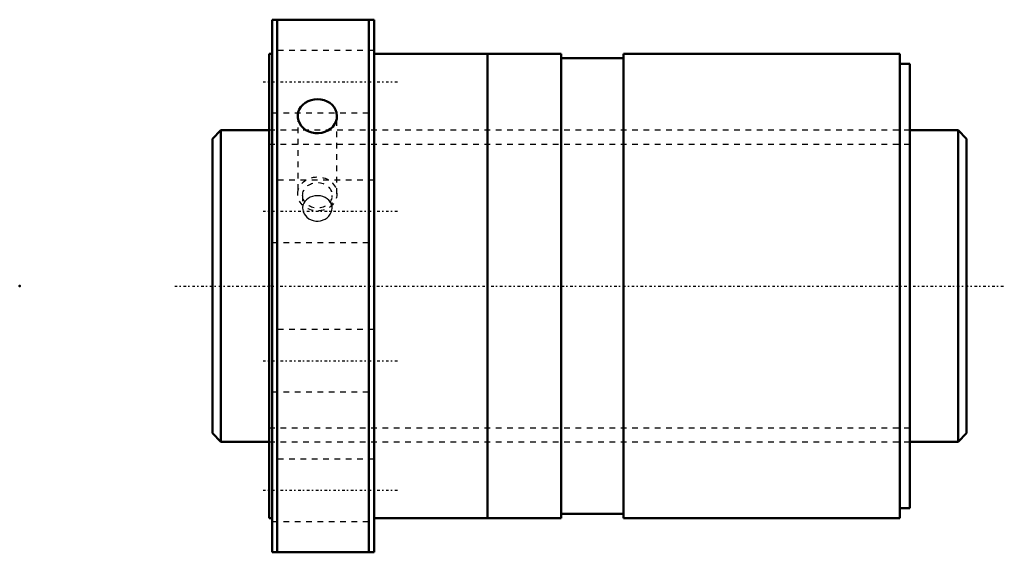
# Model space of a CAD drawing. Header units: millimetres. Extents: x -44 to 130, y -47 to 47.
import ezdxf

# ---------------------------------------------------------------- set-up
doc = ezdxf.new("R2010")
doc.units = ezdxf.units.MM
doc.linetypes.add('Center', pattern=[1.5, 0.45, -0.5, 0.05, -0.5])
doc.linetypes.add('Dashed', pattern=[2, 1, -1])
for name, color, linetype, lineweight in [('2d ConnectionPoints', 7, 'Continuous', 50), ('AM_0', 7, 'Continuous', 50), ('AM_5', 3, 'Continuous', 25), ('AM_7', 7, 'Center', 25), ('AM_9', 6, 'Dashed', 25)]:
    doc.layers.add(name, color=color, linetype=linetype, lineweight=lineweight)

# ---------------------------------------------------------------- blocks, each defined once
blk = doc.blocks.new('1_SDAN5510VAX_4_nut_0_in_SDAN5510VAX_4G0_133LC0_0G000__4')
at = {"layer": 'AM_0'}
for p, q in [((0.5, 47), (18.5, 47)), ((0.5, 47), (0.5, -47)), ((1.4, 47), (1.4, -47)), ((17.6, 47), (17.6, -47)), ((18.5, 47), (18.5, -47)), ((0, 41), (0, -41)), ((0.5, 41), (0, 41)), ((38.5, 41), (18.5, 41)), ((38.5, 41), (38.5, -41)), ((38.53, 40), (38.5, 40)), ((38.53, 41), (38.53, -41)), ((51.5, 41), (38.53, 41)), ((51.5, 41), (51.5, -41)), ((62.5, 40.18), (51.5, 40.18)), ((62.5, 41), (62.5, -41)), ((111.2, 41), (62.5, 41)), ((111.2, 41), (111.2, -41)), ((113, 39.2), (111.2, 39.2)), ((113, 39.2), (113, -39.2)), ((111.2, -39.2), (113, -39.2)), ((0, -41), (0.5, -41)), ((18.5, -41), (38.5, -41)), ((38.5, -40), (38.53, -40)), ((38.53, -41), (51.5, -41)), ((51.5, -40.18), (62.5, -40.18)), ((62.5, -41), (111.2, -41)), ((18.5, -47), (0.5, -47))]:
    blk.add_line(p, q, dxfattribs=at)
for points in [[(5.04, 30), (5.05, 30.18), (5.13, 30.68), (5.31, 31.15), (5.58, 31.59), (5.94, 31.99), (6.36, 32.32), (6.85, 32.59), (7.38, 32.79), (7.95, 32.91), (8.53, 32.95), (9.11, 32.9), (9.67, 32.77), (10.2, 32.57), (10.68, 32.3), (11.1, 31.95), (11.45, 31.56), (11.71, 31.11), (11.88, 30.63), (11.96, 30)], [(11.96, 30), (11.91, 29.5), (11.76, 29), (11.53, 28.54), (11.2, 28.11), (10.8, 27.74), (10.34, 27.43), (9.82, 27.19), (9.26, 27.03), (8.68, 26.96), (8.1, 26.98), (7.53, 27.08), (6.99, 27.27), (6.49, 27.53), (6.05, 27.86), (5.67, 28.26), (5.38, 28.7), (5.17, 29.18), (5.06, 29.68), (5.04, 30)]]:
    blk.add_lwpolyline(points, dxfattribs=at)
at = {"layer": 'AM_7'}
for p, q in [((-1.08, 36.06), (22.68, 36.06)), ((-1.08, 13.2), (22.68, 13.2)), ((-1.08, -13.2), (22.68, -13.2)), ((-1.08, -36.06), (22.68, -36.06))]:
    blk.add_line(p, q, dxfattribs=at)
at = {"layer": 'AM_9'}
for p, q in [((18.5, 41.56), (0.5, 41.56)), ((0.5, 30.56), (18.5, 30.56)), ((5.04, 30), (5.04, 16.25)), ((11.96, 16.25), (11.96, 30)), ((113, 27.5), (0, 27.5)), ((18.5, 18.7), (0.5, 18.7)), ((5.9, 16), (5.9, 13.75)), ((11.1, 13.75), (11.1, 16)), ((0.5, 7.7), (18.5, 7.7)), ((18.5, -7.7), (0.5, -7.7)), ((0.5, -18.7), (18.5, -18.7)), ((0, -27.5), (113, -27.5)), ((18.5, -30.56), (0.5, -30.56)), ((0.5, -41.56), (18.5, -41.56))]:
    blk.add_line(p, q, dxfattribs=at)
for points in [[(8.5, 15.94), (8.07, 15.91), (7.64, 15.82), (7.25, 15.68), (6.88, 15.47), (6.57, 15.23), (6.3, 14.93), (6.27, 14.89)], [(10.74, 14.87), (10.53, 15.13), (10.23, 15.4), (9.88, 15.62), (9.49, 15.78), (9.07, 15.89), (8.5, 15.94)], [(6.27, 14.89), (6.1, 14.61), (5.96, 14.25), (5.9, 13.88), (5.9, 13.75)], [(11.1, 13.75), (11.1, 13.76), (11.06, 14.13), (10.95, 14.49), (10.74, 14.87)], [(5.9, 13.75), (5.92, 13.49), (6, 13.12), (6.16, 12.76), (6.38, 12.43), (6.66, 12.13), (6.99, 11.87), (7.38, 11.67), (7.78, 11.53), (8.22, 11.45), (8.65, 11.44), (9.08, 11.5), (9.89, 11.8), (10.23, 12.04), (10.54, 12.33), (10.78, 12.65), (10.96, 13.01), (11.06, 13.37), (11.1, 13.75)]]:
    blk.add_lwpolyline(points, dxfattribs=at)
for centre, major_axis in [((8.5, 16.25), (-3.46, 0)), ((8.5, 16), (-2.6, 0))]:
    blk.add_ellipse(centre, major_axis=major_axis, ratio=0.866025, dxfattribs=at)
blk = doc.blocks.new('2_0SDAN5510VAX_40Shaft_0_in_SDAN5510VAX_4G0_133LC0_0G000__4')
at = {"layer": 'AM_0'}
for p, q in [((-8.5, 27.5), (-10, 26)), ((0, 27.5), (-8.5, 27.5)), ((-8.5, 27.5), (-8.5, -27.5)), ((121.5, 27.5), (113, 27.5)), ((121.5, 27.5), (121.5, -27.5)), ((123, 26), (121.5, 27.5)), ((-10, 26), (-10, -26)), ((123, 26), (123, -26)), ((-10, -26), (-8.5, -27.5)), ((121.5, -27.5), (123, -26)), ((-8.5, -27.5), (0, -27.5)), ((113, -27.5), (121.5, -27.5))]:
    blk.add_line(p, q, dxfattribs=at)
at = {"layer": 'AM_5', "linetype": 'Dashed'}
for p, q in [((0, 25.0465), (113, 25.0465)), ((0, -25.0465), (113, -25.0465))]:
    blk.add_line(p, q, dxfattribs=at)
at = {"layer": 'AM_7'}
blk.add_line((-16.65, 0), (129.65, 0), dxfattribs=at)
at = {"layer": 'AM_9'}
for p, q in [((113, 27.5), (0, 27.5)), ((0, -27.5), (113, -27.5))]:
    blk.add_line(p, q, dxfattribs=at)

msp = doc.modelspace()

# ---------------------------------------------------------------- linework, layer by layer
at = {"layer": '2d ConnectionPoints'}
for p in [(-44, 0), (0, 0), (123, 0)]:
    msp.add_point(p, dxfattribs=at)

# ---------------------------------------------------------------- block references
for name in ['1_SDAN5510VAX_4_nut_0_in_SDAN5510VAX_4G0_133LC0_0G000__4', '2_0SDAN5510VAX_40Shaft_0_in_SDAN5510VAX_4G0_133LC0_0G000__4']:
    msp.add_blockref(name, (0, 0))

doc.saveas('drawing.dxf')
